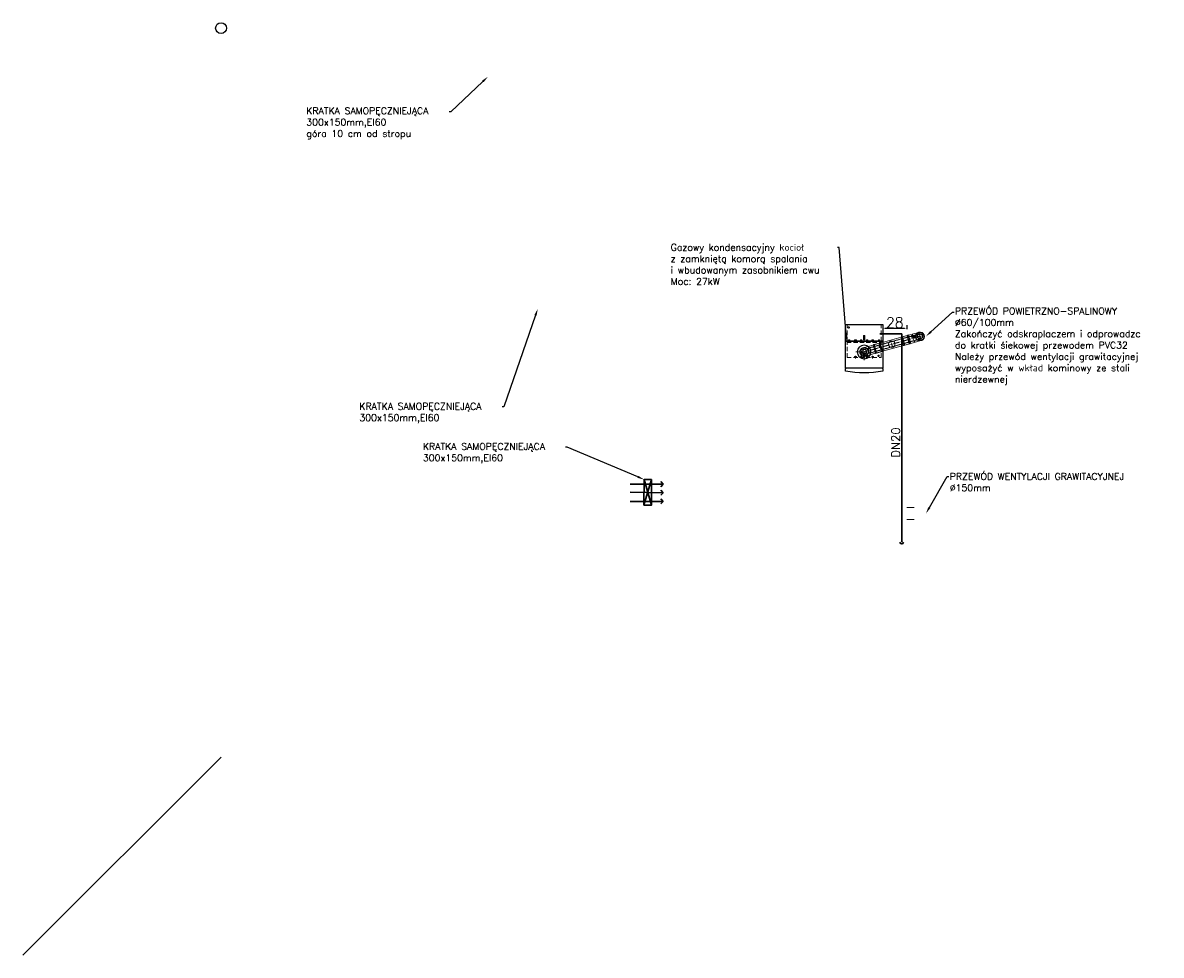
# Model space of a CAD drawing. Header units: centimetres. Extents: x 8850 to 34176, y 15581 to 20389.
# Tile 2 of 12: x 8850 to 10187, y 17960 to 19055. Entities that reach past the tile are written whole.
import ezdxf
from ezdxf import colors
from ezdxf.entities.mleader import LeaderData, LeaderLine
from ezdxf.enums import TextEntityAlignment as Align
from ezdxf.math import Vec2, Vec3

# ---------------------------------------------------------------- set-up
doc = ezdxf.new("R2010")
doc.units = ezdxf.units.CM
doc.header["$LTSCALE"] = 0.2
for name, pattern in [('DASHDOT', [1, 0.5, -0.25, 0, -0.25]), ('DASHEDX2', [1.5, 1, -0.5]), ('HIDDEN', [0.375, 0.25, -0.125])]:
    doc.linetypes.add(name, pattern=pattern)
for name, color, linetype, lineweight in [('2DH_OBJ', 7, 'Continuous', 25), ('2DH_PRO_p', 170, 'Continuous', 15), ('_ET-WENTYLACJA', 5, 'Continuous', 30), ('_ET_GAZ', 40, 'Continuous', 30), ('_ET_OPIS', 7, 'Continuous', 20), ('CP_AXIS', 143, 'DASHDOT', 9), ('CP_DETAL', 33, 'Continuous', 9), ('CP_HIDDE', 203, 'HIDDEN', 9)]:
    doc.layers.add(name, color=color, linetype=linetype, lineweight=lineweight)
doc.layers.add('__POMOC', color=3, linetype='Continuous', plot=False)
doc.layers.add('_ET-P.B.', color=1, linetype='Continuous', plot=False)
doc.layers.add('_ET_URZĄDZENIA', color=7, linetype='Continuous')
doc.styles.add('CP_ATTR', font='arial.ttf')
doc.styles.add('SIMPLEX', font='simplex.shx', dxfattribs={"height": 12})
doc.dimstyles.new('ISO-25', dxfattribs={"dimtxt": 12, "dimasz": 2.5, "dimexe": 1.25, "dimexo": 0.625, "dimtad": 1, "dimdec": 0, "dimtxsty": 'SIMPLEX', "dimcen": 2.5, "dimadec": 0, "dimazin": 0, "dimtfac": 1, "dimtdec": 0, "dimtmove": 0, "dimatfit": 3, "dimfxl": 1, "dimarcsym": 0})

# ---------------------------------------------------------------- blocks, each defined once
blk = doc.blocks.new('2d_ecoTECVCI_346_PL')
for p, q in [((-0.22, -0.198), (-0.22, 0)), ((-0.22, 0), (0.22, 0)), ((0.22, 0), (0.22, -0.198)), ((0.22, -0.198), (-0.22, -0.198)), ((-0.22, -0.198), (0.22, -0.198)), ((-0.22, -0.515), (-0.22, -0.198)), ((0.22, -0.198), (0.22, -0.515)), ((0.22, -0.515), (-0.22, -0.515)), ((-0.22, -0.548), (-0.22, -0.522)), ((-0.218, -0.522), (-0.22, -0.522)), ((-0.218, -0.515), (-0.218, -0.522)), ((0.218, -0.522), (0.218, -0.515)), ((0.22, -0.522), (0.218, -0.522)), ((0.22, -0.522), (0.22, -0.548)), ((-0.112, -0.564), (-0.112, -0.564)), ((0.113, -0.564), (0.113, -0.564))]:
    blk.add_line(p, q)
at = {"extrusion": (0, 0, -1)}
for radius in [0.08, 0.05, 0.03]:
    blk.add_circle((0, -0.323), radius, dxfattribs=at)
blk.add_arc((0, 0.541), 1.111, 258.5788, 281.4212, dxfattribs=at)
at = {"layer": 'CP_AXIS'}
for p, q in [((0, -0.128), (0, -0.198)), ((-0.175, -0.178), (-0.175, -0.198)), ((-0.1, -0.178), (-0.1, -0.198)), ((-0.035, -0.178), (-0.035, -0.198)), ((0, -0.419), (0, -0.227)), ((0.035, -0.178), (0.035, -0.198)), ((0.1, -0.178), (0.1, -0.198)), ((0.174, -0.258), (0.196, -0.258)), ((0.175, -0.178), (0.175, -0.198)), ((0.185, -0.269), (0.185, -0.247)), ((-0.1, -0.398), (-0.1, -0.368)), ((-0.096, -0.323), (0.096, -0.323)), ((-0.035, -0.398), (-0.035, -0.368)), ((0, -0.398), (0, -0.313)), ((0.035, -0.398), (0.035, -0.368)), ((0.1, -0.398), (0.1, -0.368)), ((0.161, -0.368), (0.179, -0.368)), ((0.17, -0.377), (0.17, -0.359))]:
    blk.add_line(p, q, dxfattribs=at)
at = {"layer": 'CP_HIDDE'}
for p, q in [((-0.2, -0.195), (-0.2, 0)), ((0.2, -0.195), (0.2, 0)), ((-0.007, -0.13), (-0.007, -0.195)), ((0, -0.13), (-0.007, -0.13)), ((0.007, -0.13), (0, -0.13)), ((0.007, -0.13), (0.007, -0.195)), ((-0.22, -0.195), (0.22, -0.195)), ((-0.2, -0.388), (-0.2, -0.198)), ((-0.2, -0.213), (0.2, -0.213)), ((-0.182, -0.18), (-0.182, -0.195)), ((-0.182, -0.18), (-0.168, -0.18)), ((-0.168, -0.18), (-0.168, -0.195)), ((-0.111, -0.18), (-0.111, -0.195)), ((-0.111, -0.18), (-0.089, -0.18)), ((-0.089, -0.18), (-0.089, -0.195)), ((-0.043, -0.18), (-0.043, -0.195)), ((-0.043, -0.18), (-0.028, -0.18)), ((-0.028, -0.18), (-0.028, -0.195)), ((0.028, -0.195), (0.028, -0.18)), ((0.043, -0.18), (0.028, -0.18)), ((0.043, -0.195), (0.043, -0.18)), ((0.089, -0.195), (0.089, -0.18)), ((0.111, -0.18), (0.089, -0.18)), ((0.111, -0.195), (0.111, -0.18)), ((0.168, -0.18), (0.168, -0.195)), ((0.168, -0.18), (0.182, -0.18)), ((0.182, -0.18), (0.182, -0.195)), ((0.2, -0.388), (0.2, -0.198)), ((-0.2, -0.388), (0.2, -0.388)), ((-0.111, -0.388), (-0.111, -0.378)), ((-0.111, -0.378), (-0.089, -0.378)), ((-0.089, -0.388), (-0.089, -0.378)), ((-0.043, -0.388), (-0.043, -0.378)), ((-0.043, -0.378), (-0.028, -0.378)), ((-0.028, -0.388), (-0.028, -0.378)), ((-0.007, -0.323), (0.007, -0.323)), ((-0.007, -0.388), (-0.007, -0.323)), ((0.007, -0.388), (0.007, -0.323)), ((0.028, -0.388), (0.028, -0.378)), ((0.028, -0.378), (0.043, -0.378)), ((0.043, -0.388), (0.043, -0.378)), ((0.089, -0.378), (0.111, -0.378)), ((0.089, -0.388), (0.089, -0.378)), ((0.111, -0.388), (0.111, -0.378))]:
    blk.add_line(p, q, dxfattribs=at)
blk.add_circle((-0.18, -0.035), 0.0075, dxfattribs=at)
at = {"layer": 'CP_HIDDE', "extrusion": (0, 0, -1)}
for centre, radius in [((-0.185, -0.258), 0.0095), ((-0.17, -0.368), 0.0075)]:
    blk.add_circle(centre, radius, dxfattribs=at)
at = {"linetype": 'ByBlock', "style": 'CP_ATTR', "flags": 9}
for tag in ['FUEL', 'EFFICIENCY', 'NAME', 'NUMBER', 'GROUP', 'ARTICLE', 'PRODUCT-TYPE', 'ORDER-NO', 'PRODUCER', 'DN', 'PN', 'CHARACTER', 'TEMPERATURE', 'POWER', 'VOLTAGE', 'FLOW', 'OTHER', 'OTHER2', 'OTHER1', 'EXHAUST_CONNECTIONS', 'PIPE_CONNECTIONS']:
    blk.add_attdef(tag, text='', height=0.00000005, dxfattribs=at).set_placement((-0.22, 0), align=Align.MIDDLE_LEFT)
blk = doc.blocks.new('*D17')
at = {"layer": '_ET_URZĄDZENIA', "color": 0, "lineweight": -2, "transparency": 16777216}
for p, q in [((9859.7, 18700), (9859.7, 18695.1)), ((9887.8, 18700), (9887.8, 18695.1)), ((9862.2, 18696.3), (9885.3, 18696.3))]:
    blk.add_line(p, q, dxfattribs=at)
at = {"layer": '_ET_URZĄDZENIA', "color": 0, "transparency": 16777216}
for points in [[(9862.2, 18696.7), (9862.2, 18695.9), (9859.7, 18696.3)], [(9885.3, 18696.7), (9885.3, 18695.9), (9887.8, 18696.3)]]:
    blk.add_solid(points, dxfattribs=at)
at = {"layer": '_ET_URZĄDZENIA', "color": 0, "transparency": 16777216, "insert": (9873.7, 18702.9), "char_height": 12, "attachment_point": 5, "style": 'SIMPLEX'}
blk.add_mtext('28', dxfattribs=at)
blk = doc.blocks.new('pdchmd003_o1')
blk.add_ellipse((0, 0), major_axis=(0, -100), ratio=0.469866)
blk = doc.blocks.new('pdchmd003_dn1')
at = {"linetype": 'DASHEDX2'}
blk.add_ellipse((0, 0), major_axis=(0, -75), ratio=0.405916, dxfattribs=at)
blk = doc.blocks.new('pdchmd003_o2')
blk.add_ellipse((47, 0), major_axis=(0, -100), ratio=0.469866, start_param=3.141593, end_param=6.283185)
blk = doc.blocks.new('Phpn_fls002_0057_z1879es')
for p, q in [((-6, 5.1), (0, 5.1)), ((-6, -5.1), (-6, 5.1)), ((0, 5.1), (0, -5.1)), ((0.9, 5.2), (0.2, 5.2)), ((1.2, 5), (1.2, -5)), ((1.2, 5), (13.3, 5)), ((13.3, 5), (13.7, 5)), ((-6, -5.1), (0, -5.1)), ((0.2, -5.3), (0.9, -5.3)), ((1.2, -5), (13.3, -5)), ((13.3, -5), (13.7, -5))]:
    blk.add_line(p, q)
at = {"linetype": 'DASHEDX2'}
for p, q in [((-6, 3), (13.7, 3)), ((-6, -3), (13.7, -3))]:
    blk.add_line(p, q, dxfattribs=at)
for centre, major_axis, ratio, start_param, end_param in [((0.2, 5.1), (-0.2, 0), 0.75, -1.570796, 0), ((0.9, 5), (-0.3, 0), 0.833333, -3.141593, -1.570796), ((0.2, -5.1), (-0.2, 0), 0.75, 0, 1.570796), ((0.9, -5), (-0.3, 0), 0.833333, 1.570796, 3.141593)]:
    blk.add_ellipse(centre, major_axis=major_axis, ratio=ratio, start_param=start_param, end_param=end_param)
at = {"layer": 'CP_AXIS'}
for p, q in [((-6, 0), (18.8, 0)), ((13.7, -5), (13.7, 5))]:
    blk.add_line(p, q, dxfattribs=at)
at = {"layer": 'CP_DETAL'}
blk.add_ellipse((6.5, 0), major_axis=(0, -5), ratio=0.267949, start_param=3.141593, end_param=6.283185, dxfattribs=at)
at = {"xscale": 0.10839275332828, "yscale": 0.05}
for name, p in [('pdchmd003_o2', (8.2, 0)), ('pdchmd003_o1', (13.7, 0))]:
    blk.add_blockref(name, p, dxfattribs=at)
at = {"linetype": 'DASHEDX2', "xscale": 0.09840754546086, "yscale": 0.04}
blk.add_blockref('pdchmd003_dn1', (13.7, 0), dxfattribs=at)
at = {"linetype": 'ByBlock', "style": 'CP_ATTR', "flags": 9}
for tag in ['NAME', 'GROUP', 'NUMBER', 'PRODUCER', 'ARTICLE', 'PRODUCT-TYPE', 'ORDER-NO', 'CHARACTER', 'DN', 'PN', 'TEMPERATURE', 'FLOW', 'POWER', 'VOLTAGE', 'WEIGHT', 'OTHER']:
    blk.add_attdef(tag, text='', height=0.00005, dxfattribs=at).set_placement((-5.3, -5), align=Align.MIDDLE_LEFT)
blk = doc.blocks.new('ldchmd003_o1')
blk.add_ellipse((0, 0), major_axis=(0, -100), ratio=0.469866, start_param=0, end_param=3.141593)
blk = doc.blocks.new('ldchmd003_dn1')
at = {"linetype": 'DASHEDX2'}
blk.add_ellipse((0, 0), major_axis=(0, -75), ratio=0.405916, dxfattribs=at)
blk = doc.blocks.new('ldchmd003_o2')
blk.add_ellipse((0, 0), major_axis=(0, -100), ratio=0.469866, start_param=0, end_param=3.141593)
blk = doc.blocks.new('Lhpn_fls002_0057_z1879es')
for p, q in [((-6, 5.1), (0, 5.1)), ((-6, -5.1), (-6, 5.1)), ((0, 5.1), (0, -5.1)), ((0.9, 5.2), (0.2, 5.2)), ((1.2, 5), (1.2, -5)), ((1.2, 5), (13.3, 5)), ((13.3, 5), (13.7, 5)), ((-6, -5.1), (0, -5.1)), ((0.2, -5.3), (0.9, -5.3)), ((1.2, -5), (13.3, -5)), ((13.3, -5), (13.7, -5))]:
    blk.add_line(p, q)
at = {"linetype": 'DASHEDX2'}
for p, q in [((-6, 3), (13.7, 3)), ((-6, -3), (13.7, -3))]:
    blk.add_line(p, q, dxfattribs=at)
for centre, major_axis, ratio, start_param, end_param in [((0.2, 5.1), (-0.2, 0), 0.75, -1.570796, 0), ((0.9, 5), (-0.3, 0), 0.833333, -3.141593, -1.570796), ((0.2, -5.1), (-0.2, 0), 0.75, 0, 1.570796), ((0.9, -5), (-0.3, 0), 0.833333, 1.570796, 3.141593)]:
    blk.add_ellipse(centre, major_axis=major_axis, ratio=ratio, start_param=start_param, end_param=end_param)
at = {"layer": 'CP_AXIS'}
for p, q in [((-6, 0), (18.8, 0)), ((13.7, -5), (13.7, 5))]:
    blk.add_line(p, q, dxfattribs=at)
at = {"layer": 'CP_DETAL'}
blk.add_ellipse((6.5, 0), major_axis=(0, 5), ratio=0.267949, start_param=3.141593, end_param=6.283185, dxfattribs=at)
at = {"linetype": 'DASHEDX2', "xscale": 0.09840754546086, "yscale": 0.04}
blk.add_blockref('ldchmd003_dn1', (13.7, 0), dxfattribs=at)
at = {"xscale": 0.10839275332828, "yscale": 0.05}
for name, p in [('ldchmd003_o2', (13.3, 0)), ('ldchmd003_o1', (13.7, 0))]:
    blk.add_blockref(name, p, dxfattribs=at)
at = {"linetype": 'ByBlock', "style": 'CP_ATTR', "flags": 9}
for tag in ['NAME', 'GROUP', 'NUMBER', 'PRODUCER', 'ARTICLE', 'PRODUCT-TYPE', 'ORDER-NO', 'CHARACTER', 'DN', 'PN', 'TEMPERATURE', 'FLOW', 'POWER', 'VOLTAGE', 'WEIGHT', 'OTHER']:
    blk.add_attdef(tag, text='', height=0.00005, dxfattribs=at).set_placement((-5.3, -5), align=Align.MIDDLE_LEFT)
blk = doc.blocks.new('Phpn_fls001_0113_fdjkd36')
for p, q in [((-6, -5.1), (-6, 5.1)), ((0, 5.1), (-6, 5.1)), ((0, 5.1), (0, -5.1)), ((0.8, 5.2), (0.2, 5.2)), ((1.2, 5), (26.8, 5)), ((1.2, 5), (1.2, -5)), ((26.8, -5), (26.8, 5)), ((27.2, 5.2), (27.6, 5.2)), ((28, 5), (34, 5)), ((28, -5), (28, 5)), ((34, 5), (34, -5)), ((0, -5.1), (-6, -5.1)), ((0.8, -5.2), (0.2, -5.2)), ((1.2, -5), (26.8, -5)), ((27.2, -5.2), (27.6, -5.2)), ((28, -5), (34, -5))]:
    blk.add_line(p, q)
at = {"linetype": 'DASHEDX2'}
for p, q in [((34, 3), (-6, 3)), ((34, -3), (-6, -3))]:
    blk.add_line(p, q, dxfattribs=at)
blk.add_circle((14, 0), 3.75)
for centre, major_axis, ratio, start_param, end_param in [((0.2, 5.1), (-0.24, 0), 0.625, -1.570796, 0), ((0.8, 5), (-0.36, 0), 0.694444, -3.141593, -1.570796), ((27.2, 5), (-0.36, 0), 0.694444, -1.570796, 0), ((27.6, 5), (-0.36, 0), 0.694444, -3.141593, -1.570796), ((0.2, -5.1), (-0.24, 0), 0.625, 0, 1.570796), ((0.8, -5), (-0.36, 0), 0.694444, 1.570796, 3.141593), ((27.2, -5), (-0.36, 0), 0.694444, 0, 1.570796), ((27.6, -5), (-0.36, 0), 0.694444, 1.570796, 3.141593)]:
    blk.add_ellipse(centre, major_axis=major_axis, ratio=ratio, start_param=start_param, end_param=end_param)
at = {"layer": 'CP_AXIS'}
for p, q in [((34, 0), (-6, 0)), ((14, -3.8), (14, 3.8))]:
    blk.add_line(p, q, dxfattribs=at)
at = {"linetype": 'ByBlock', "style": 'CP_ATTR', "flags": 9}
for tag in ['OTHER', 'WEIGHT', 'VOLTAGE', 'POWER', 'FLOW', 'TEMPERATURE', 'PN', 'DN', 'CHARACTER', 'ORDER-NO', 'PRODUCT-TYPE', 'ARTICLE', 'PRODUCER', 'NUMBER', 'GROUP', 'NAME']:
    blk.add_attdef(tag, text='', height=0.00005, dxfattribs=at).set_placement((-4.8, 0), align=Align.MIDDLE_LEFT)
blk = doc.blocks.new('Rhpn_fls001_0437_zfdz2ww')
for p, q in [((10, 1), (5, 1)), ((10, 1), (10, -1)), ((10, -1), (5, -1))]:
    blk.add_line(p, q)
blk.add_circle((0, 0), 5.1)
at = {"linetype": 'DASHEDX2'}
blk.add_circle((0, 0), 3, dxfattribs=at)
at = {"layer": 'CP_AXIS'}
for p, q in [((5, 0), (-5, 0)), ((0, 5), (0, -5)), ((5, 0), (10, 0))]:
    blk.add_line(p, q, dxfattribs=at)
at = {"linetype": 'ByBlock', "style": 'CP_ATTR', "flags": 9}
for tag in ['OTHER', 'WEIGHT', 'VOLTAGE', 'POWER', 'FLOW', 'TEMPERATURE', 'PN', 'DN', 'CHARACTER', 'ORDER-NO', 'PRODUCT-TYPE', 'ARTICLE', 'PRODUCER', 'NUMBER', 'GROUP', 'NAME']:
    blk.add_attdef(tag, text='', height=0.00005, dxfattribs=at).set_placement((0.1, 0.1), align=Align.MIDDLE_LEFT)

msp = doc.modelspace()

# ---------------------------------------------------------------- linework, layer by layer
for radius in [5, 3]:
    msp.add_circle((9903.3, 18686.7), radius)
at = {"layer": '__POMOC'}
msp.add_line((9082.8, 18192.7), (8850, 17959.9), dxfattribs=at)
at = {"layer": '_ET-P.B.'}
msp.add_circle((9082.8, 19048.7), 6.33, dxfattribs=at)
at = {"layer": '_ET-WENTYLACJA'}
for p, q in [((9563, 18513.2), (9601.8, 18513.2)), ((9588.1, 18518.6), (9579.2, 18488.6)), ((9579.5, 18518.6), (9588.2, 18488.6)), ((9601.8, 18513.2), (9598.9, 18516.1)), ((9601.8, 18513.2), (9598.9, 18510.2)), ((9563.1, 18503.6), (9601.8, 18503)), ((9601.8, 18503), (9598.9, 18505.9)), ((9601.8, 18503), (9598.9, 18500.1)), ((9563.2, 18492.8), (9601.8, 18492.8)), ((9601.8, 18492.8), (9598.9, 18495.8)), ((9601.8, 18492.8), (9598.9, 18489.9))]:
    msp.add_line(p, q, dxfattribs=at)
msp.add_lwpolyline([(9588.1, 18518.6), (9588.2, 18488.6), (9579.2, 18488.6), (9579.5, 18518.6), (9588.1, 18518.6)], dxfattribs=at)
at = {"layer": '_ET_GAZ'}
for p, q in [((9881.8, 18689.7), (9856.2, 18689.7)), ((9881.8, 18444.9), (9881.8, 18689.7))]:
    msp.add_line(p, q, dxfattribs=at)
msp.add_arc((9881.8, 18444.9), 2, 180, 0, dxfattribs=at)
at = {"layer": '_ET_OPIS', "ltscale": 2}
for p, q in [((9896.3, 18485.7), (9887.8, 18485.7)), ((9896.3, 18471.7), (9887.8, 18471.7))]:
    msp.add_line(p, q, dxfattribs=at)

# ---------------------------------------------------------------- block references
at = {"layer": '2DH_OBJ', "xscale": 100, "yscale": 100, "zscale": 100}
msp.add_blockref('2d_ecoTECVCI_346_PL', (9837.7, 18700.7), dxfattribs=at)
at = {"layer": '2DH_PRO_p'}
for name, p, rotation in [('Phpn_fls001_0113_fdjkd36', (9856.7, 18673.7), 15.60153152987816), ('Phpn_fls002_0057_z1879es', (9890.1, 18683), 15.60153152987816), ('Rhpn_fls001_0437_zfdz2ww', (9903.3, 18686.7), 180), ('Lhpn_fls002_0057_z1879es', (9850.9, 18672), 195.6015315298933)]:
    msp.add_blockref(name, p, dxfattribs=dict(at, rotation=rotation))

# ---------------------------------------------------------------- texts
at = {"insert": (9869.8, 18544.3), "char_height": 10, "attachment_point": 1, "rotation": 90, "style": 'SIMPLEX'}
msp.add_mtext_dynamic_manual_height_columns('\\pt150;DN20', width=1984.703, gutter_width=12.5, heights=[0], dxfattribs=at)

# ---------------------------------------------------------------- dimensions: what is measured, and where the dimension line sits
at = {"layer": '_ET_URZĄDZENIA'}
dim = msp.add_linear_dim(base=(9887.8, 18696.3), p1=(9859.7, 18700.7), p2=(9887.8, 18700.7), dimstyle='ISO-25', dxfattribs=at)
dim.commit()
dim.dimension.update_dxf_attribs({"geometry": '*D17', "text_midpoint": (9873.7, 18702.9)})

# ---------------------------------------------------------------- leaders
at = {"layer": '_ET_OPIS', "ltscale": 2}
ml = msp.add_multileader_mtext('Standard', dxfattribs=at)
ml.set_content('KRATKA SAMOPĘCZNIEJĄCA\\P300x150mm,EI60\\Pgóra 10 cm od stropu', color=256, style='SIMPLEX')
ml.set_leader_properties()
ml.build(insert=Vec2(0, 0))
ml.multileader.update_dxf_attribs({"dogleg_length": 2, "arrow_head_size": 8})
ctx = ml.context
ctx.base_point, ctx.char_height, ctx.arrow_head_size, ctx.landing_gap_size, ctx.plane_origin = Vec3(9181.9, 18950.2), 8, 8, 1, Vec3(9610.9, 19183.4)
notes = []
notes.append((ctx, [(0, (1, 1, 0), (9352.4, 18950.2), (-1, 0), 2, [(0, [(9396, 18991.6)], 0, [])])]))
ctx.mtext.insert, ctx.mtext.width, ctx.mtext.defined_height, ctx.mtext.flow_direction = Vec3(9182.9, 18955.6), 187.056, 51, 5
ml = msp.add_multileader_mtext('Standard', dxfattribs=at)
ml.set_content('Gazowy kondensacyjny kocioł \\Pz zamkniętą komorą spalania \\Pi wbudowanym zasobnikiem cwu\\PMoc: 27kW', color=256, style='SIMPLEX')
ml.set_leader_properties()
ml.build(insert=Vec2(0, 0))
ml.multileader.update_dxf_attribs({"dogleg_length": 2, "arrow_head_size": 8})
ctx = ml.context
ctx.base_point, ctx.char_height, ctx.arrow_head_size, ctx.landing_gap_size, ctx.plane_origin = Vec3(9609.7, 18791.2), 8, 8, 1, Vec3(10045.9, 18862.3)
notes.append((ctx, [(0, (1, 1, 0), (9808.4, 18791.2), (-1, 0), 2, [(0, [(9817.3, 18680.7)], 0, [])])]))
ctx.mtext.insert, ctx.mtext.width, ctx.mtext.defined_height, ctx.mtext.flow_direction = Vec3(9610.7, 18795.2), 259.396, 51, 5
ml = msp.add_multileader_mtext('Standard', dxfattribs=at)
ml.set_content('KRATKA SAMOPĘCZNIEJĄCA\\P300x150mm,EI60', color=256, style='SIMPLEX')
ml.set_leader_properties()
ml.build(insert=Vec2(0, 0))
ml.multileader.update_dxf_attribs({"dogleg_length": 2, "arrow_head_size": 8})
ctx = ml.context
ctx.base_point, ctx.char_height, ctx.arrow_head_size, ctx.landing_gap_size, ctx.plane_origin = Vec3(9244.2, 18603.9), 8, 8, 1, Vec3(9673.3, 18837)
notes.append((ctx, [(0, (1, 1, 0), (9414.7, 18603.9), (-1, 0), 2, [(0, [(9454.6, 18719.1)], 0, [])])]))
ctx.mtext.insert, ctx.mtext.width, ctx.mtext.defined_height, ctx.mtext.flow_direction = Vec3(9245.2, 18608.6), 187.056, 51, 5
ml = msp.add_multileader_mtext('Standard', dxfattribs=at)
ml.set_content('PRZEWÓD POWIETRZNO-SPALINOWY %%C60/100mm\\PZakończyć odskraplaczem i odprowadzc do kratki śiekowej przewodem PVC32\\PNależy przewód wentylacji grawitacyjnej wyposażyć w wkład kominowy ze stali nierdzewnej ', color=256, style='SIMPLEX')
ml.set_leader_properties()
ml.build(insert=Vec2(0, 0))
ml.multileader.update_dxf_attribs({"dogleg_length": 2, "arrow_head_size": 8})
ctx = ml.context
ctx.base_point, ctx.char_height, ctx.arrow_head_size, ctx.landing_gap_size, ctx.plane_origin = Vec3(9943.3, 18715.1), 8, 8, 1, Vec3(10727, 18894.6)
notes.append((ctx, [(1, (1, 1, 0), (9941.3, 18715.1), (1, 0), 2, [(0, [(9910.3, 18686.7)], 0, [])])]))
ctx.mtext.insert, ctx.mtext.width, ctx.mtext.defined_height, ctx.mtext.flow_direction = Vec3(9944.3, 18720.4), 242.189, 51, 5
ml = msp.add_multileader_mtext('Standard', dxfattribs=at)
ml.set_content('KRATKA SAMOPĘCZNIEJĄCA\\P300x150mm,EI60', color=256, style='SIMPLEX')
ml.set_leader_properties()
ml.build(insert=Vec2(0, 0))
ml.multileader.update_dxf_attribs({"dogleg_length": 2, "arrow_head_size": 8})
ctx = ml.context
ctx.base_point, ctx.char_height, ctx.arrow_head_size, ctx.landing_gap_size, ctx.plane_origin = Vec3(9318.8, 18556.6), 8, 8, 1, Vec3(9747.8, 18789.8)
notes.append((ctx, [(0, (1, 1, 0), (9489.3, 18556.6), (-1, 0), 2, [(0, [(9579.5, 18518.6)], 0, [])])]))
ctx.mtext.insert, ctx.mtext.width, ctx.mtext.defined_height, ctx.mtext.flow_direction = Vec3(9319.8, 18561.4), 187.056, 51, 5
ml = msp.add_multileader_mtext('Standard', dxfattribs=at)
ml.set_content('PRZEWÓD WENTYLACJI GRAWITACYJNEJ %%C150mm', color=256, style='SIMPLEX')
ml.set_leader_properties()
ml.build(insert=Vec2(0, 0))
ml.multileader.update_dxf_attribs({"dogleg_length": 2, "arrow_head_size": 8})
ctx = ml.context
ctx.base_point, ctx.char_height, ctx.arrow_head_size, ctx.landing_gap_size, ctx.plane_origin = Vec3(9937.3, 18522.2), 8, 8, 1, Vec3(10727, 18686.6)
notes.append((ctx, [(1, (1, 1, 0), (9935.3, 18522.2), (1, 0), 2, [(0, [(9910.3, 18478.7)], 0, [])])]))
ctx.mtext.insert, ctx.mtext.width, ctx.mtext.defined_height, ctx.mtext.flow_direction = Vec3(9938.3, 18526.2), 242.189, 51, 5
for ctx, leaders in notes:
    for number, flags, end, landing, length, lines in leaders:
        leader = LeaderData()
        leader.index, (leader.has_last_leader_line, leader.has_dogleg_vector, leader.attachment_direction) = number, flags
        leader.last_leader_point, leader.dogleg_vector, leader.dogleg_length = Vec3(end), Vec3(landing), length
        for number, points, colour, breaks in lines:
            line = LeaderLine()
            line.index, line.vertices, line.color, line.breaks = number, Vec3.list(points), colors.encode_raw_color(colour), breaks
            leader.lines.append(line)
        ctx.leaders.append(leader)

doc.saveas('drawing.dxf')
